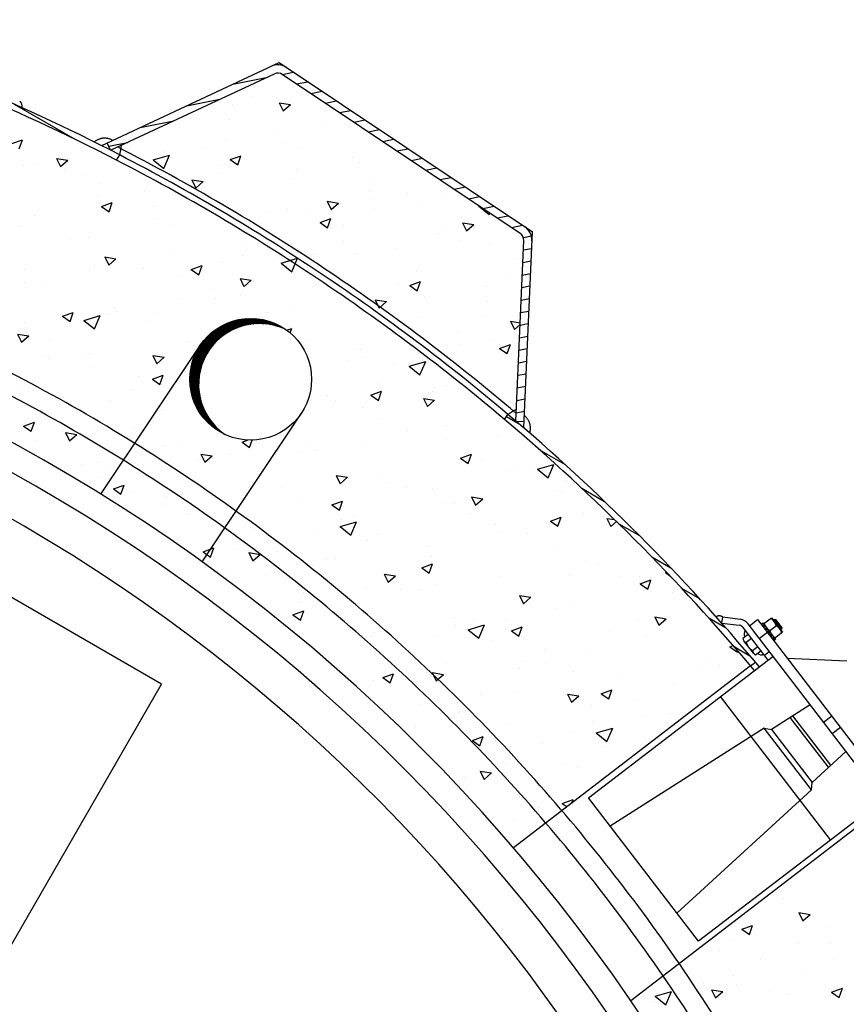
# Model space of a CAD drawing. Extents: x -1507204116 to 3732041488, y -170180604 to 62810664.
# Tile 33 of 54: x 126085 to 126899, y 2392 to 3362. Entities that reach past the tile are written whole.
import ezdxf

# ---------------------------------------------------------------- set-up
doc = ezdxf.new("R2010")
doc.units = 0
doc.header["$LTSCALE"] = 1000
doc.header["$MEASUREMENT"] = 0
for name, pattern in [('TRATTEGGIATAX2', [1.5, 1, -0.5]), ('TRATTI1', [4, 2.5, -1.5]), ('TRATTI2', [10, 6, -4])]:
    doc.linetypes.add(name, pattern=pattern)
doc.layers.get('0').update_dxf_attribs({"linetype": 'CONTINUOUS'})
for name, color, linetype in [('CONTORNO', 7, 'CONTINUOUS'), ('LINEAFIN', 4, 'CONTINUOUS'), ('SALDATUR', 3, 'CONTINUOUS'), ('TRATTEGG', 4, 'CONTINUOUS'), ('TRATTI1', 2, 'TRATTI1'), ('TRATTI2', 2, 'TRATTI2')]:
    doc.layers.add(name, color=color, linetype=linetype)

# ---------------------------------------------------------------- blocks, each defined once
blk = doc.blocks.new('*X231')
at = {"color": 0}
for p, q in [((8143.48, 7410.63), (8143.18, 7414.04)), ((8143.48, 7410.63), (8150.38, 7416.42)), ((8150.38, 7416.41), (8149.44, 7417.06)), ((8158.52, 7395.44), (8158.52, 7395.44)), ((8152.92, 7384.81), (8152.92, 7384.81)), ((8056.24, 7368.22), (8061.56, 7372.11)), ((8077.51, 7370.12), (8077.51, 7370.12)), ((8083.29, 7370.25), (8083.29, 7370.25)), ((8155.39, 7376.32), (8155.39, 7376.32)), ((8056.24, 7368.22), (8056.22, 7369.2)), ((8038.69, 7359.49), (8038.69, 7359.49)), ((8060.75, 7341.21), (8059.77, 7352.42)), ((8067.65, 7346.99), (8059.78, 7352.41)), ((8095.87, 7346.65), (8100.44, 7356.92)), ((8104.71, 7348.36), (8100.45, 7356.92)), ((8192.54, 7358.84), (8192.54, 7358.84)), ((8053.62, 7342.55), (8053.62, 7342.55)), ((8060.75, 7341.21), (8067.64, 7346.99)), ((8095.87, 7346.65), (8104.7, 7348.36)), ((8163.76, 7347.36), (8163.76, 7347.36)), ((7989.85, 7326.04), (7993.05, 7333.23)), ((7998.69, 7327.75), (7995.3, 7334.56)), ((8111.53, 7333.52), (8111.53, 7333.52)), ((8192.37, 7336.63), (8192.37, 7336.63)), ((7989.85, 7326.04), (7998.68, 7327.76)), ((8048.41, 7324.79), (8048.41, 7324.79)), ((8093.9, 7330.58), (8093.9, 7330.58)), ((7719.37, 7304.73), (7719.37, 7304.73)), ((7979.68, 7305.26), (7979.68, 7305.26)), ((8030.38, 7307.07), (8030.38, 7307.07)), ((8169.32, 7306.58), (8169.32, 7306.58)), ((8186.46, 7309.96), (8186.46, 7309.96)), ((7670.69, 7291.71), (7669.62, 7292.56)), ((7777.82, 7284.82), (7781.7, 7293.55)), ((7786.66, 7286.53), (7783.44, 7293)), ((7943.07, 7297.14), (7943.07, 7297.14)), ((8025.35, 7294.74), (8025.35, 7294.74)), ((8097.22, 7300.51), (8097.22, 7300.51)), ((8145.55, 7296.92), (8145.55, 7296.92)), ((7659.79, 7283.75), (7670.69, 7291.72)), ((7659.79, 7283.75), (7659.79, 7283.93)), ((7699.67, 7284.33), (7699.67, 7284.33)), ((7736.28, 7292.45), (7736.28, 7292.45)), ((7777.82, 7284.82), (7786.65, 7286.54)), ((7925.48, 7272.58), (7925.13, 7289.45)), ((7936.38, 7280.54), (7925.14, 7289.44)), ((7949.57, 7283.31), (7949.57, 7283.31)), ((7953.25, 7288.67), (7953.25, 7288.67)), ((7978.02, 7271.79), (7977.04, 7283)), ((7984.92, 7277.57), (7977.04, 7282.99)), ((8155.25, 7276.14), (8154.27, 7287.35)), ((8162.15, 7281.92), (8154.27, 7287.34)), ((7671.8, 7264.22), (7676.38, 7274.49)), ((7680.64, 7265.93), (7676.38, 7274.49)), ((7800.79, 7267.43), (7799.81, 7278.64)), ((7807.69, 7273.21), (7799.81, 7278.63)), ((7800.79, 7267.43), (7807.68, 7273.22)), ((7809.28, 7276.83), (7809.28, 7276.83)), ((7925.48, 7272.58), (7936.38, 7280.55)), ((7978.02, 7271.79), (7984.91, 7277.57)), ((8034.89, 7276.35), (8034.89, 7276.35)), ((8112.52, 7274.89), (8112.52, 7274.89)), ((8155.25, 7276.14), (8162.14, 7281.93)), ((8161.23, 7277.01), (8161.23, 7277.01)), ((8191.18, 7261.4), (8190.83, 7278.28)), ((8202.08, 7269.37), (8190.83, 7278.27)), ((7665.31, 7264.99), (7665.31, 7264.99)), ((7671.8, 7264.22), (7680.64, 7265.93)), ((7737.41, 7271.06), (7737.41, 7271.06)), ((7753.39, 7268.13), (7753.39, 7268.13)), ((7791.5, 7263.54), (7791.5, 7263.54)), ((7924.75, 7266.69), (7924.75, 7266.69)), ((8002.38, 7270.08), (8002.38, 7270.08)), ((8064.39, 7270.48), (8064.39, 7270.48)), ((8164.06, 7263.85), (8164.06, 7263.85)), ((8191.18, 7261.4), (8202.07, 7269.37)), ((8206.3, 7266.89), (8206.3, 7266.89)), ((7639.57, 7254.24), (7639.57, 7254.24)), ((7688.28, 7256.36), (7688.28, 7256.36)), ((7765.9, 7259.75), (7765.9, 7259.75)), ((8062.34, 7255.05), (8062.34, 7255.05)), ((8127.45, 7255.73), (8127.45, 7255.73)), ((8146.97, 7243.92), (8151.55, 7254.2)), ((8155.81, 7245.64), (8151.55, 7254.2)), ((8179.57, 7260.32), (8179.57, 7260.32)), ((7672.58, 7244.37), (7672.58, 7244.37)), ((7920.66, 7251.03), (7920.66, 7251.03)), ((7983.59, 7246.71), (7983.59, 7246.71)), ((8146.97, 7243.92), (8155.81, 7245.64)), ((7677.27, 7238.22), (7677.27, 7238.22)), ((7884.05, 7242.91), (7884.05, 7242.91)), ((7918.37, 7243.21), (7918.37, 7243.21)), ((8183.25, 7236.84), (8183.25, 7236.84)), ((8219.27, 7234.94), (8219.27, 7234.94)), ((7640.66, 7230.1), (7640.66, 7230.1)), ((7774.4, 7231.37), (7774.4, 7231.37)), ((7787.41, 7231.54), (7787.41, 7231.54)), ((8039.28, 7225), (8039.28, 7225)), ((8040.96, 7223.32), (8045.53, 7233.59)), ((8040.96, 7223.32), (8049.79, 7225.03)), ((8049.8, 7225.03), (8045.54, 7233.59)), ((8098.41, 7233.88), (8098.41, 7233.88)), ((8111.15, 7230.78), (8111.15, 7230.78)), ((7591.58, 7219.04), (7591.58, 7219.04)), ((7630.43, 7219.53), (7630.43, 7219.53)), ((7902.58, 7221.38), (7902.58, 7221.38)), ((7967.18, 7218.94), (7967.18, 7218.94)), ((7975.88, 7222.13), (7975.88, 7222.13)), ((8072.52, 7206.72), (8071.54, 7217.93)), ((8079.42, 7212.5), (8071.54, 7217.92)), ((8213.59, 7223.72), (8213.59, 7223.72)), ((8249.75, 7211.08), (8248.77, 7222.29)), ((8251.92, 7220.11), (8248.77, 7222.28)), ((7706.6, 7207.77), (7706.6, 7207.77)), ((7718.05, 7198.01), (7717.07, 7209.22)), ((7724.95, 7203.79), (7717.08, 7209.21)), ((7732.48, 7209.31), (7732.48, 7209.31)), ((7823.21, 7207.1), (7823.21, 7207.1)), ((7895.28, 7202.37), (7894.3, 7213.57)), ((7902.18, 7208.15), (7894.31, 7213.57)), ((7895.28, 7202.37), (7902.18, 7208.15)), ((7895.31, 7213.17), (7895.31, 7213.17)), ((7934.94, 7202.71), (7939.52, 7212.99)), ((7943.78, 7204.42), (7939.52, 7212.98)), ((8017.61, 7210.11), (8017.61, 7210.11)), ((8072.52, 7206.72), (8079.41, 7212.51)), ((8105.05, 7209.62), (8105.05, 7209.62)), ((8187.61, 7207.93), (8187.61, 7207.93)), ((8249.75, 7211.08), (8254.14, 7214.76)), ((7718.05, 7198.01), (7724.95, 7203.8)), ((7751.34, 7201.33), (7751.34, 7201.33)), ((7861.65, 7196.8), (7861.65, 7196.8)), ((7934.94, 7202.71), (7943.77, 7204.43)), ((7951.14, 7197.6), (7951.14, 7197.6)), ((8061.28, 7202.41), (8061.28, 7202.41)), ((8068.43, 7201.5), (8068.43, 7201.5)), ((8109.99, 7204.54), (8109.99, 7204.54)), ((8132.43, 7197.28), (8132.43, 7197.28)), ((8220.24, 7197.16), (8220.24, 7197.16)), ((7607.38, 7189.49), (7607.38, 7189.49)), ((7679.25, 7195.26), (7679.25, 7195.26)), ((7714.66, 7187.28), (7714.66, 7187.28)), ((7794.73, 7176.93), (7794.38, 7193.81)), ((7805.63, 7184.9), (7794.38, 7193.8)), ((7821.43, 7194.94), (7821.43, 7194.94)), ((7824.81, 7192.09), (7824.81, 7192.09)), ((7825.04, 7188.69), (7825.04, 7188.69)), ((7828.92, 7182.1), (7833.5, 7192.38)), ((7837.76, 7183.81), (7833.51, 7192.37)), ((7873.51, 7194.21), (7873.51, 7194.21)), ((8247.61, 7187.12), (8247.61, 7187.12)), ((7588.34, 7181.76), (7588.34, 7181.76)), ((7618.26, 7183.99), (7618.26, 7183.99)), ((7625.59, 7182.44), (7625.59, 7182.44)), ((7637.04, 7183.89), (7637.04, 7183.89)), ((7794.73, 7176.93), (7805.62, 7184.9)), ((7828.92, 7182.1), (7837.76, 7183.82)), ((7936.6, 7184.78), (7936.6, 7184.78)), ((8060.42, 7165.76), (8060.07, 7182.63)), ((8071.32, 7173.73), (8060.08, 7182.63)), ((8076.27, 7185.32), (8076.27, 7185.32)), ((8160.26, 7180.71), (8160.26, 7180.71)), ((7581.64, 7175.87), (7581.64, 7175.87)), ((7722.91, 7161.49), (7727.48, 7171.77)), ((7731.75, 7163.21), (7727.49, 7171.77)), ((7740.62, 7171.17), (7740.62, 7171.17)), ((7916.86, 7167.9), (7916.86, 7167.9)), ((7932.3, 7173.48), (7932.3, 7173.48)), ((8051.63, 7173.51), (8051.63, 7173.51)), ((8060.42, 7165.76), (8071.32, 7173.73)), ((8197.18, 7167.11), (8197.18, 7167.11)), ((8269.05, 7172.88), (8269.05, 7172.88)), ((7722.91, 7161.49), (7731.74, 7163.21)), ((7788.33, 7161.64), (7788.33, 7161.64)), ((7855.45, 7158.34), (7855.45, 7158.34)), ((8125.08, 7161.04), (8125.08, 7161.04)), ((8166.45, 7160.68), (8166.45, 7160.68)), ((8252.82, 7160.09), (8252.82, 7160.09)), ((7544.44, 7156), (7544.44, 7156)), ((7616.89, 7140.89), (7621.47, 7151.16)), ((7625.73, 7142.6), (7621.47, 7151.16)), ((7644.36, 7149.8), (7644.36, 7149.8)), ((7673.47, 7155.08), (7673.47, 7155.08)), ((7970.62, 7148.18), (7970.62, 7148.18)), ((7981.11, 7149.2), (7981.11, 7149.2)), ((7989.78, 7137.3), (7988.8, 7148.51)), ((7996.68, 7143.08), (7988.81, 7148.5)), ((8009.42, 7147.27), (8009.42, 7147.27)), ((8046.03, 7155.39), (8046.03, 7155.39)), ((8053.21, 7155.27), (8053.21, 7155.27)), ((8167.02, 7141.66), (8166.03, 7152.86)), ((8173.92, 7147.44), (8166.04, 7152.86)), ((8167.02, 7141.66), (8173.91, 7147.44)), ((8198.08, 7141.2), (8202.65, 7151.48)), ((8206.92, 7142.91), (8202.66, 7151.47)), ((7500.4, 7137.96), (7500.4, 7137.96)), ((7616.89, 7140.89), (7625.73, 7142.6)), ((7635.32, 7128.59), (7634.34, 7139.8)), ((7642.22, 7134.37), (7634.35, 7139.79)), ((7659.61, 7145.84), (7659.61, 7145.84)), ((7802.64, 7142.57), (7802.64, 7142.57)), ((7812.55, 7132.95), (7811.57, 7144.15)), ((7819.45, 7138.72), (7811.58, 7144.15)), ((7812.55, 7132.95), (7819.45, 7138.73)), ((7909.24, 7143.43), (7909.24, 7143.43)), ((7989.78, 7137.3), (7996.68, 7143.09)), ((8198.08, 7141.2), (8206.91, 7142.92)), ((8246.52, 7140.26), (8246.52, 7140.26)), ((7510.88, 7120.28), (7515.45, 7130.56)), ((7519.72, 7121.99), (7515.46, 7130.55)), ((7559.24, 7129.76), (7559.24, 7129.76)), ((7635.32, 7128.59), (7642.21, 7134.38)), ((7765.27, 7131.59), (7765.27, 7131.59)), ((7766.03, 7134.46), (7766.03, 7134.46)), ((7774.64, 7134.57), (7774.64, 7134.57)), ((7837.14, 7137.36), (7837.14, 7137.36)), ((8010.05, 7129.94), (8010.05, 7129.94)), ((8058.75, 7132.06), (8058.75, 7132.06)), ((8085.65, 7136.91), (8085.65, 7136.91)), ((8092.06, 7120.6), (8096.64, 7130.87)), ((8100.9, 7122.31), (8096.64, 7130.87)), ((8136.38, 7135.45), (8136.38, 7135.45)), ((7510.88, 7120.28), (7519.71, 7122)), ((7522.63, 7121.64), (7522.63, 7121.64)), ((7578.46, 7119.4), (7578.46, 7119.4)), ((7621.31, 7119.75), (7621.31, 7119.75)), ((7693.18, 7125.52), (7693.18, 7125.52)), ((7773.57, 7119.61), (7773.57, 7119.61)), ((7822.28, 7121.74), (7822.28, 7121.74)), ((7889.46, 7121.74), (7889.46, 7121.74)), ((7899.9, 7125.13), (7899.9, 7125.13)), ((8092.06, 7120.6), (8100.9, 7122.31)), ((8101.25, 7126.48), (8101.25, 7126.48)), ((8200.47, 7124.08), (8200.47, 7124.08)), ((7537.1, 7109.29), (7537.1, 7109.29)), ((7549.21, 7113.68), (7549.21, 7113.68)), ((7585.8, 7111.41), (7585.8, 7111.41)), ((7663.43, 7114.8), (7663.43, 7114.8)), ((7693.63, 7109.24), (7693.63, 7109.24)), ((7857.85, 7113.67), (7857.85, 7113.67)), ((7986.05, 7099.99), (7990.62, 7110.27)), ((7994.89, 7101.7), (7990.63, 7110.26)), ((8004.64, 7111.59), (8004.64, 7111.59)), ((8090.2, 7115.58), (8090.2, 7115.58)), ((7614.46, 7100.86), (7614.46, 7100.86)), ((7946.23, 7103.74), (7946.23, 7103.74)), ((7986.05, 7099.99), (7994.88, 7101.71)), ((7987.02, 7101.16), (7987.02, 7101.16)), ((8119.67, 7100.31), (8119.67, 7100.31)), ((7497.65, 7095.63), (7497.65, 7095.63)), ((7663.97, 7081.29), (7663.63, 7098.16)), ((7674.88, 7089.26), (7663.63, 7098.16)), ((7663.97, 7081.29), (7674.87, 7089.26)), ((7802.26, 7091.9), (7802.26, 7091.9)), ((7808.66, 7097.97), (7808.66, 7097.97)), ((7880.03, 7079.38), (7884.61, 7089.66)), ((7888.87, 7081.09), (7884.61, 7089.65)), ((7950.41, 7093.04), (7950.41, 7093.04)), ((8139.01, 7091.3), (8139.01, 7091.3)), ((7612.48, 7082.8), (7612.48, 7082.8)), ((7658.29, 7080.06), (7658.29, 7080.06)), ((7707.01, 7080.23), (7707.01, 7080.23)), ((7743.63, 7088.35), (7743.63, 7088.35)), ((7880.03, 7079.38), (7888.87, 7081.1)), ((7923.48, 7085.14), (7923.48, 7085.14)), ((7929.67, 7070.12), (7929.32, 7086.99)), ((7940.57, 7078.08), (7929.32, 7086.99)), ((7995.04, 7079.46), (7995.04, 7079.46)), ((8067.14, 7085.53), (8067.14, 7085.53)), ((8084.28, 7072.24), (8083.3, 7083.44)), ((8091.18, 7078.02), (8083.31, 7083.44)), ((7500.23, 7075.53), (7500.23, 7075.53)), ((7552.59, 7059.17), (7551.61, 7070.38)), ((7559.49, 7064.95), (7551.61, 7070.37)), ((7727.65, 7072.65), (7727.65, 7072.65)), ((7729.3, 7069.49), (7728.84, 7074.73)), ((7732.74, 7072.05), (7728.84, 7074.73)), ((7907.05, 7067.88), (7906.07, 7079.09)), ((7913.95, 7073.66), (7906.08, 7079.08)), ((7907.05, 7067.88), (7913.95, 7073.67)), ((7923.17, 7073.69), (7923.17, 7073.69)), ((7929.67, 7070.12), (7940.56, 7078.09)), ((8038.66, 7074.99), (8038.66, 7074.99)), ((8042.23, 7072.26), (8042.23, 7072.26)), ((8084.28, 7072.24), (8091.18, 7078.02)), ((7514.33, 7068.22), (7514.33, 7068.22)), ((7552.59, 7059.17), (7559.48, 7064.95)), ((7842.68, 7061.38), (7842.68, 7061.38)), ((7851.08, 7067.62), (7851.08, 7067.62)), ((8085.14, 7062.98), (8085.14, 7062.98)), ((7531.67, 7059.04), (7531.67, 7059.04)), ((7707.11, 7055.78), (7707.11, 7055.78)), ((7848.66, 7052.65), (7848.66, 7052.65)), ((7958.81, 7057.46), (7958.81, 7057.46)), ((8007.51, 7059.59), (8007.51, 7059.59)), ((7555.44, 7046.63), (7555.44, 7046.63)), ((7563.14, 7043.95), (7563.14, 7043.95)), ((7612.19, 7042.33), (7612.19, 7042.33)), ((7635.24, 7050.01), (7635.24, 7050.01)), ((7646.5, 7046.2), (7646.5, 7046.2)), ((7668, 7038.17), (7672.57, 7048.44)), ((7676.84, 7039.88), (7672.58, 7048.44)), ((7928.01, 7046.93), (7928.01, 7046.93)), ((7957.5, 7048.54), (7957.5, 7048.54)), ((7534.56, 7038.94), (7534.56, 7038.94)), ((7668, 7038.17), (7676.83, 7039.88)), ((7684.61, 7034.12), (7684.61, 7034.12)), ((7891.4, 7038.82), (7891.4, 7038.82)), ((7960.16, 7034), (7960.16, 7034)), ((8072.68, 7038.39), (8072.68, 7038.39)), ((7561.98, 7017.56), (7566.56, 7027.84)), ((7565.69, 7022.44), (7565.69, 7022.44)), ((7570.82, 7019.27), (7566.56, 7027.83)), ((7648, 7026), (7648, 7026)), ((7876.7, 7024.78), (7876.7, 7024.78)), ((7561.98, 7017.56), (7570.82, 7019.28)), ((7983.22, 7018.03), (7983.22, 7018.03)), ((7991.52, 7011.95), (7991.52, 7011.95)), ((8001.55, 7002.82), (8000.57, 7014.02)), ((8008.45, 7008.59), (8000.57, 7014.02)), ((7533.22, 6985.65), (7532.87, 7002.52)), ((7544.12, 6993.62), (7532.88, 7002.52)), ((7647.09, 6994.1), (7646.11, 7005.31)), ((7653.99, 6999.88), (7646.11, 7005.31)), ((7672.23, 7010.33), (7672.23, 7010.33)), ((7680.51, 7009.6), (7680.51, 7009.6)), ((7824.32, 6998.46), (7823.83, 7004.03)), ((7824.32, 6998.46), (7831.21, 7004.24)), ((7831.22, 7004.24), (7825.09, 7008.46)), ((7937.1, 7003.96), (7937.1, 7003.96)), ((8001.55, 7002.82), (8008.44, 7008.6)), ((8008.97, 7009.73), (8008.97, 7009.73)), ((7528.26, 6998.49), (7528.26, 6998.49)), ((7533.22, 6985.65), (7544.12, 6993.62)), ((7647.09, 6994.1), (7653.98, 6999.89)), ((7865.01, 6997.89), (7865.01, 6997.89)), ((7868.99, 6992.7), (7868.99, 6992.7)), ((7599.71, 6985.84), (7599.71, 6985.84)), ((7832.38, 6984.59), (7832.38, 6984.59)), ((7907.57, 6984.99), (7907.57, 6984.99)), ((7910.72, 6988.18), (7910.72, 6988.18)), ((7931.14, 6976.66), (7935.71, 6986.94)), ((7939.98, 6978.37), (7935.72, 6986.93)), ((7956.27, 6987.12), (7956.27, 6987.12)), ((7577.07, 6974.21), (7577.07, 6974.21)), ((7625.6, 6979.89), (7625.6, 6979.89)), ((7649.17, 6980.28), (7649.17, 6980.28)), ((7671.09, 6974.66), (7671.09, 6974.66)), ((7714.53, 6973.01), (7714.53, 6973.01)), ((7719.8, 6976.79), (7719.8, 6976.79)), ((7931.14, 6976.66), (7939.97, 6978.38)), ((7560.95, 6969.86), (7560.95, 6969.86)), ((7588.99, 6971.77), (7588.99, 6971.77)), ((7825.12, 6956.05), (7829.7, 6966.33)), ((7833.96, 6957.76), (7829.7, 6966.32)), ((7829.71, 6962.85), (7829.71, 6962.85)), ((7924.21, 6963.8), (7924.21, 6963.8)), ((7518.7, 6960.51), (7518.7, 6960.51)), ((7825.12, 6956.05), (7833.96, 6957.77)), ((7633.73, 6949.24), (7633.73, 6949.24)), ((7680.81, 6950.99), (7680.81, 6950.99)), ((7719.11, 6935.44), (7723.68, 6945.72)), ((7727.95, 6937.16), (7723.69, 6945.72)), ((7830.12, 6952.43), (7830.12, 6952.43)), ((7918.82, 6933.39), (7917.84, 6944.6)), ((7925.72, 6939.17), (7917.84, 6944.6)), ((7944.74, 6951.58), (7944.74, 6951.58)), ((7564.35, 6924.68), (7563.37, 6935.89)), ((7571.25, 6930.46), (7563.38, 6935.88)), ((7686.16, 6940.59), (7686.16, 6940.59)), ((7719.11, 6935.44), (7727.94, 6937.16)), ((7741.59, 6929.04), (7740.6, 6940.25)), ((7748.48, 6934.82), (7740.61, 6940.24)), ((7741.59, 6929.04), (7748.48, 6934.82)), ((7748.55, 6936.41), (7748.55, 6936.41)), ((7809.98, 6938.48), (7809.98, 6938.48)), ((7918.82, 6933.39), (7925.71, 6939.18)), ((7542.19, 6928.75), (7542.19, 6928.75)), ((7564.35, 6924.68), (7571.25, 6930.47)), ((7566.59, 6925.66), (7566.59, 6925.66)), ((7613.09, 6914.84), (7617.67, 6925.11)), ((7621.93, 6916.55), (7617.67, 6925.11)), ((7773.37, 6930.36), (7773.37, 6930.36)), ((7863.73, 6926.25), (7863.73, 6926.25)), ((7878.94, 6928.15), (7878.94, 6928.15)), ((7529.98, 6917.55), (7529.98, 6917.55)), ((7552.72, 6923.91), (7552.72, 6923.91)), ((7613.09, 6914.84), (7621.92, 6916.55)), ((7734.97, 6916.31), (7734.97, 6916.31)), ((7807.07, 6922.38), (7807.07, 6922.38)), ((7905.03, 6914.64), (7905.03, 6914.64)), ((7663.1, 6910.54), (7663.1, 6910.54)), ((7667.75, 6912.64), (7667.75, 6912.64)), ((7746.19, 6907.71), (7746.19, 6907.71)), ((7856.33, 6912.52), (7856.33, 6912.52)), ((7865.2, 6909.57), (7865.2, 6909.57)), ((7507.07, 6894.23), (7511.65, 6904.51)), ((7507.07, 6894.23), (7515.91, 6895.95)), ((7509.71, 6897.38), (7509.71, 6897.38)), ((7515.91, 6895.94), (7511.66, 6904.5)), ((7519.13, 6898.7), (7519.13, 6898.7)), ((7591, 6904.47), (7591, 6904.47)), ((7619.86, 6902.19), (7619.86, 6902.19)), ((7621.8, 6896.76), (7621.8, 6896.76)), ((7668.16, 6878.84), (7667.81, 6895.71)), ((7679.06, 6886.8), (7667.82, 6895.7)), ((7668.56, 6904.32), (7668.56, 6904.32)), ((7782.57, 6899.81), (7782.57, 6899.81)), ((7586.74, 6887.31), (7586.74, 6887.31)), ((7668.16, 6878.84), (7679.06, 6886.81)), ((7701.77, 6876.04), (7701.77, 6876.04)), ((7714.36, 6876.13), (7714.36, 6876.13)), ((7750.97, 6884.25), (7750.97, 6884.25)), ((7844.06, 6882.69), (7844.06, 6882.69)), ((7481.62, 6855.26), (7480.64, 6866.47)), ((7488.52, 6861.04), (7480.65, 6866.46)), ((7507.57, 6871.43), (7507.57, 6871.43)), ((7658.85, 6859.62), (7657.87, 6870.82)), ((7665.75, 6865.4), (7657.88, 6870.82)), ((7700.09, 6870.85), (7700.09, 6870.85)), ((7836.08, 6863.97), (7835.1, 6875.18)), ((7842.98, 6869.75), (7835.11, 6875.17)), ((7836.08, 6863.97), (7842.98, 6869.76)), ((7505.58, 6860.87), (7505.58, 6860.87)), ((7556.12, 6859.01), (7556.12, 6859.01)), ((7658.85, 6859.62), (7665.75, 6865.4)), ((7816.59, 6863.21), (7816.59, 6863.21)), ((7620.76, 6850.72), (7620.76, 6850.72)), ((7748.9, 6846.58), (7748.9, 6846.58)), ((7806.18, 6855.34), (7806.18, 6855.34)), ((7821, 6852.64), (7821, 6852.64)), ((7562.79, 6842.53), (7562.79, 6842.53)), ((7677.03, 6840.8), (7677.03, 6840.8)), ((7735.79, 6839.44), (7735.79, 6839.44)), ((7770.21, 6832.72), (7774.79, 6843)), ((7779.05, 6834.43), (7774.79, 6842.99)), ((7805.09, 6840.04), (7805.09, 6840.04)), ((7604.93, 6834.74), (7604.93, 6834.74)), ((7617.32, 6831.84), (7617.32, 6831.84)), ((7691.96, 6830.02), (7691.96, 6830.02)), ((7694.95, 6835.23), (7694.95, 6835.23)), ((7770.21, 6832.72), (7779.05, 6834.44)), ((7655.35, 6821.9), (7655.35, 6821.9)), ((7664.2, 6812.12), (7668.77, 6822.39)), ((7673.04, 6813.83), (7668.78, 6822.39)), ((7664.2, 6812.12), (7673.03, 6813.83)), ((7714.02, 6801.12), (7714.02, 6801.12)), ((7747.17, 6801.12), (7747.17, 6801.12)), ((7753.35, 6794.55), (7752.37, 6805.76)), ((7760.25, 6800.33), (7752.38, 6805.75)), ((7753.35, 6794.55), (7760.25, 6800.34)), ((7769.81, 6802.85), (7769.81, 6802.85))]:
    blk.add_line(p, q, dxfattribs=at)
blk = doc.blocks.new('*X200')
at = {"color": 0}
for p, q in [((7701.47, 7318.31), (7701.99, 7326.33)), ((7713.29, 7315.16), (7713.83, 7323.38)), ((7688.86, 7309.43), (7689.6, 7320.72)), ((7725.07, 7311.44), (7725.61, 7319.66)), ((7736.85, 7307.72), (7737.39, 7315.94)), ((7748.63, 7304), (7749.17, 7312.22)), ((7676.1, 7298.24), (7676.84, 7309.53)), ((7760.41, 7300.27), (7760.95, 7308.49)), ((7772.2, 7296.55), (7772.73, 7304.77)), ((7663.34, 7287.05), (7664.08, 7298.34)), ((7783.98, 7292.83), (7784.52, 7301.05)), ((7795.76, 7289.11), (7796.3, 7297.33)), ((7807.54, 7285.39), (7808.08, 7293.61)), ((7650.58, 7275.86), (7651.32, 7287.15)), ((7819.32, 7281.66), (7819.86, 7289.88)), ((7831.11, 7277.94), (7831.64, 7286.16)), ((7637.82, 7264.67), (7638.56, 7275.96)), ((7842.89, 7274.22), (7843.43, 7282.44)), ((7854.67, 7270.5), (7855.21, 7278.72)), ((7866.45, 7266.78), (7866.99, 7275)), ((7625.06, 7253.48), (7625.8, 7264.77)), ((7612.31, 7242.29), (7613.05, 7253.58)), ((7599.55, 7231.1), (7600.29, 7242.39)), ((7586.79, 7219.91), (7587.53, 7231.2)), ((7574.03, 7208.73), (7574.77, 7220.01)), ((7561.27, 7197.54), (7562.01, 7208.83)), ((7548.51, 7186.35), (7549.25, 7197.64)), ((7535.75, 7175.16), (7536.49, 7186.45)), ((7522.99, 7163.97), (7523.73, 7175.26)), ((7510.23, 7152.78), (7510.97, 7164.07)), ((7497.47, 7141.59), (7498.21, 7152.88)), ((7484.71, 7130.4), (7485.45, 7141.69)), ((7481.47, 7080.9), (7483.67, 7114.41)), ((7490.24, 7031.29), (7492.44, 7064.8)), ((7499.02, 6981.69), (7501.21, 7015.2)), ((7508.77, 6946.93), (7509.99, 6965.6))]:
    blk.add_line(p, q, dxfattribs=at)
blk = doc.blocks.new('*X186')
at = {"color": 0}
blk.add_line((7444.7, 6867.7), (7493.86, 6916.86), dxfattribs=at)
blk = doc.blocks.new('*X230')
at = {"color": 0}
for p, q in [((8357.29, 7463.66), (8357.29, 7463.66)), ((8435.51, 7434.38), (8435.51, 7434.38)), ((8451.47, 7430.16), (8451.47, 7430.16)), ((8466.38, 7430.04), (8466.38, 7430.04)), ((8497.95, 7419.34), (8496.97, 7430.55)), ((8504.85, 7425.12), (8496.97, 7430.54)), ((8500.18, 7432.28), (8500.18, 7432.28)), ((8413.91, 7408.47), (8418.49, 7418.75)), ((8422.75, 7410.18), (8418.49, 7418.74)), ((8497.95, 7419.34), (8504.84, 7425.13)), ((8413.91, 7408.47), (8422.75, 7410.18)), ((8443.32, 7400), (8443.32, 7400)), ((8396.31, 7397.62), (8396.31, 7397.62)), ((8469.53, 7397.78), (8469.53, 7397.78)), ((8488.87, 7377), (8488.87, 7377)), ((8415.21, 7349.92), (8414.23, 7361.13)), ((8422.11, 7355.7), (8414.24, 7361.12)), ((8415.21, 7349.92), (8422.11, 7355.71)), ((8448.94, 7359.81), (8448.94, 7359.81)), ((8480.31, 7360.31), (8480.31, 7360.31)), ((8422.54, 7335.86), (8422.54, 7335.86)), ((8429.86, 7322.77), (8429.86, 7322.77)), ((8457.25, 7330.26), (8457.25, 7330.26)), ((8466.47, 7330.89), (8466.47, 7330.89)), ((8465.02, 7305.75), (8469.59, 7316.02)), ((8473.86, 7307.46), (8469.6, 7316.02)), ((8465.02, 7305.75), (8473.85, 7307.46)), ((8456.56, 7299.26), (8456.56, 7299.26)), ((8475.33, 7290.73), (8475.33, 7290.73)), ((8456.87, 7250.23), (8456.52, 7267.1)), ((8467.77, 7258.2), (8456.52, 7267.1)), ((8456.87, 7250.23), (8467.76, 7258.2)), ((8462.67, 7247.75), (8462.67, 7247.75))]:
    blk.add_line(p, q, dxfattribs=at)
blk = doc.blocks.new('*X221')
at = {"color": 0}
for p, q in [((8144.33, 7414.59), (8157.12, 7427.38)), ((8110.64, 7397.87), (8124.13, 7411.36)), ((8075.28, 7379.48), (8089.6, 7393.8)), ((8037.9, 7359.08), (8053.23, 7374.41)), ((7998.02, 7336.17), (8014.63, 7352.78)), ((7954.92, 7310.04), (7973.2, 7328.32)), ((7907.44, 7279.53), (7928.04, 7300.13)), ((7867.54, 7256.6), (7877.62, 7266.68))]:
    blk.add_line(p, q, dxfattribs=at)
blk = doc.blocks.new('*X220')
at = {"color": 0}
for p, q in [((8144.33, 7414.59), (8157.12, 7427.38)), ((8110.64, 7397.87), (8124.13, 7411.36)), ((8075.28, 7379.48), (8089.6, 7393.8)), ((8037.9, 7359.08), (8053.23, 7374.41)), ((7998.02, 7336.17), (8014.63, 7352.78)), ((7954.92, 7310.04), (7973.2, 7328.32)), ((7907.44, 7279.53), (7928.04, 7300.13)), ((7867.54, 7256.6), (7877.62, 7266.68))]:
    blk.add_line(p, q, dxfattribs=at)
blk = doc.blocks.new('*X219')
at = {"color": 0}
for p, q in [((8144.33, 7414.59), (8157.12, 7427.38)), ((8110.64, 7397.87), (8124.13, 7411.36)), ((8075.28, 7379.48), (8089.6, 7393.8)), ((8037.9, 7359.08), (8053.23, 7374.41)), ((7998.02, 7336.17), (8014.63, 7352.78)), ((7954.92, 7310.04), (7973.2, 7328.32)), ((7907.44, 7279.53), (7928.04, 7300.13)), ((7867.54, 7256.6), (7877.62, 7266.68))]:
    blk.add_line(p, q, dxfattribs=at)
blk = doc.blocks.new('*X226')
at = {"color": 0}
for p, q in [((8859.4, 7528.27), (8866.47, 7535.35)), ((8861.2, 7530.95), (8868.27, 7538.02)), ((8864.21, 7534.85), (8871.28, 7541.92)), ((8854.67, 7519.12), (8861.74, 7526.19)), ((8855.33, 7520.67), (8862.4, 7527.74)), ((8856.1, 7522.32), (8863.17, 7529.39)), ((8856.99, 7524.1), (8864.06, 7531.17)), ((8858.07, 7526.05), (8865.14, 7533.13)), ((8851.47, 7508.85), (8858.54, 7515.92)), ((8851.73, 7509.99), (8858.8, 7517.07)), ((8852.02, 7511.17), (8859.09, 7518.24)), ((8852.34, 7512.38), (8859.41, 7519.45)), ((8852.71, 7513.62), (8859.78, 7520.69)), ((8853.11, 7514.91), (8860.18, 7521.98)), ((8853.57, 7516.25), (8860.64, 7523.32)), ((8854.08, 7517.65), (8861.16, 7524.72)), ((8850.23, 7499.65), (8857.3, 7506.72)), ((8850.29, 7500.6), (8857.36, 7507.67)), ((8850.37, 7501.56), (8857.44, 7508.63)), ((8850.46, 7502.54), (8857.53, 7509.61)), ((8850.58, 7503.54), (8857.65, 7510.61)), ((8850.71, 7504.56), (8857.78, 7511.63)), ((8850.87, 7505.59), (8857.94, 7512.67)), ((8851.04, 7506.66), (8858.11, 7513.73)), ((8851.24, 7507.74), (8858.32, 7514.81)), ((8850.13, 7496.91), (8857.21, 7503.98)), ((8850.13, 7496.02), (8857.2, 7503.09)), ((8850.14, 7495.15), (8857.21, 7502.22)), ((8850.15, 7497.81), (8857.22, 7504.88)), ((8850.16, 7494.28), (8857.23, 7501.36)), ((8850.18, 7498.72), (8857.25, 7505.8)), ((8850.2, 7493.43), (8857.27, 7500.51)), ((8850.24, 7492.6), (8857.31, 7499.67)), ((8850.3, 7491.77), (8857.37, 7498.84)), ((8850.36, 7490.95), (8857.43, 7498.02)), ((8850.44, 7490.14), (8857.51, 7497.21)), ((8850.53, 7489.35), (8857.6, 7496.42)), ((8850.62, 7488.56), (8857.69, 7495.63)), ((8850.73, 7487.78), (8857.8, 7494.85)), ((8850.84, 7487.01), (8857.91, 7494.08)), ((8850.97, 7486.25), (8858.04, 7493.32)), ((8851.1, 7485.5), (8858.17, 7492.57)), ((8851.24, 7484.75), (8858.31, 7491.83)), ((8851.39, 7484.02), (8858.46, 7491.09)), ((8851.54, 7483.29), (8858.61, 7490.36)), ((8851.71, 7482.57), (8858.78, 7489.64)), ((8851.88, 7481.86), (8858.95, 7488.93)), ((8852.06, 7481.15), (8859.13, 7488.22)), ((8852.24, 7480.45), (8859.31, 7487.53)), ((8852.43, 7479.76), (8859.51, 7486.83)), ((8852.63, 7479.08), (8859.71, 7486.15)), ((8852.84, 7478.4), (8859.91, 7485.47)), ((8853.05, 7477.73), (8860.12, 7484.8)), ((8853.27, 7477.07), (8860.34, 7484.14)), ((8853.5, 7476.41), (8860.57, 7483.48)), ((8853.73, 7475.76), (8860.8, 7482.83)), ((8853.97, 7475.11), (8861.04, 7482.18)), ((8854.21, 7474.47), (8861.29, 7481.54)), ((8854.47, 7473.84), (8861.54, 7480.91)), ((8854.72, 7473.21), (8861.79, 7480.28)), ((8854.98, 7472.59), (8862.06, 7479.66)), ((8855.25, 7471.97), (8862.32, 7479.05)), ((8855.53, 7471.36), (8862.6, 7478.44)), ((8855.81, 7470.76), (8862.88, 7477.83)), ((8856.09, 7470.16), (8863.16, 7477.23)), ((8856.38, 7469.57), (8863.45, 7476.64)), ((8856.68, 7468.98), (8863.75, 7476.05)), ((8856.98, 7468.4), (8864.05, 7475.47)), ((8857.28, 7467.82), (8864.35, 7474.89)), ((8857.6, 7467.25), (8864.67, 7474.32)), ((8857.91, 7466.68), (8864.98, 7473.75)), ((8858.23, 7466.12), (8865.31, 7473.19)), ((8858.56, 7465.56), (8865.63, 7472.63)), ((8858.89, 7465.01), (8865.96, 7472.08)), ((8859.23, 7464.46), (8866.3, 7471.53)), ((8859.57, 7463.92), (8866.64, 7470.99)), ((8859.92, 7463.38), (8866.99, 7470.46)), ((8860.27, 7462.85), (8867.34, 7469.92)), ((8860.63, 7462.33), (8867.7, 7469.4)), ((8860.99, 7461.8), (8868.06, 7468.87)), ((8861.36, 7461.29), (8868.43, 7468.36)), ((8861.73, 7460.77), (8868.8, 7467.84)), ((8862.1, 7460.27), (8869.18, 7467.34)), ((8862.49, 7459.76), (8869.56, 7466.83)), ((8862.87, 7459.26), (8869.94, 7466.34)), ((8863.26, 7458.77), (8870.33, 7465.84)), ((8863.66, 7458.28), (8870.73, 7465.35)), ((8864.06, 7457.8), (8871.13, 7464.87)), ((8864.46, 7457.32), (8871.53, 7464.39)), ((8864.87, 7456.84), (8871.94, 7463.91)), ((8865.28, 7456.37), (8872.35, 7463.44)), ((8865.7, 7455.91), (8872.77, 7462.98)), ((8866.12, 7455.45), (8873.2, 7462.52)), ((8866.55, 7454.99), (8873.62, 7462.06)), ((8866.98, 7454.54), (8874.05, 7461.61)), ((8867.42, 7454.09), (8874.49, 7461.16)), ((8867.86, 7453.65), (8874.93, 7460.72)), ((8868.31, 7453.21), (8875.38, 7460.28)), ((8868.76, 7452.78), (8875.83, 7459.85)), ((8869.21, 7452.35), (8876.28, 7459.42)), ((8869.67, 7451.92), (8876.74, 7458.99)), ((8870.14, 7451.5), (8877.21, 7458.58)), ((8870.61, 7451.09), (8877.68, 7458.16)), ((8871.08, 7450.68), (8878.15, 7457.75)), ((8871.56, 7450.27), (8878.63, 7457.34)), ((8872.04, 7449.87), (8879.11, 7456.94)), ((8872.53, 7449.48), (8879.6, 7456.55)), ((8873.02, 7449.08), (8880.09, 7456.16)), ((8873.52, 7448.7), (8880.59, 7455.77)), ((8874.02, 7448.32), (8881.09, 7455.39)), ((8874.53, 7447.94), (8881.6, 7455.01)), ((8875.04, 7447.56), (8882.11, 7454.64)), ((8875.55, 7447.2), (8882.62, 7454.27)), ((8876.07, 7446.83), (8883.14, 7453.9)), ((8876.6, 7446.48), (8883.67, 7453.55)), ((8877.13, 7446.12), (8884.2, 7453.19)), ((8877.66, 7445.77), (8884.74, 7452.84)), ((8878.21, 7445.43), (8885.28, 7452.5)), ((8878.75, 7445.09), (8885.82, 7452.16)), ((8879.3, 7444.76), (8886.37, 7451.83)), ((8879.86, 7444.43), (8886.93, 7451.5)), ((8880.42, 7444.11), (8887.49, 7451.18)), ((8880.98, 7443.79), (8888.05, 7450.86)), ((8881.55, 7443.47), (8888.62, 7450.55)), ((8882.13, 7443.17), (8889.2, 7450.24)), ((8882.71, 7442.86), (8889.78, 7449.93)), ((8883.3, 7442.57), (8890.37, 7449.64)), ((8883.89, 7442.27), (8890.96, 7449.35)), ((8884.49, 7441.99), (8891.56, 7449.06)), ((8885.09, 7441.71), (8892.16, 7448.78)), ((8885.7, 7441.43), (8892.77, 7448.5)), ((8886.31, 7441.16), (8893.38, 7448.23)), ((8886.93, 7440.9), (8894, 7447.97)), ((8887.56, 7440.64), (8894.63, 7447.71)), ((8934.11, 7441.23), (8941.18, 7448.3)), ((8935.73, 7441.97), (8942.8, 7449.04)), ((8937.47, 7442.82), (8944.54, 7449.89)), ((8939.37, 7443.84), (8946.44, 7450.91)), ((8941.5, 7445.09), (8948.57, 7452.16)), ((8944.01, 7446.71), (8951.08, 7453.79)), ((8947.37, 7449.19), (8954.44, 7456.26)), ((8888.19, 7440.39), (8895.26, 7447.46)), ((8888.83, 7440.14), (8895.9, 7447.21)), ((8889.47, 7439.9), (8896.54, 7446.97)), ((8890.12, 7439.67), (8897.19, 7446.74)), ((8890.78, 7439.44), (8897.85, 7446.51)), ((8891.44, 7439.22), (8898.51, 7446.29)), ((8892.11, 7439), (8899.18, 7446.07)), ((8892.78, 7438.79), (8899.85, 7445.87)), ((8893.46, 7438.59), (8900.54, 7445.66)), ((8894.15, 7438.4), (8901.22, 7445.47)), ((8894.85, 7438.21), (8901.92, 7445.28)), ((8895.55, 7438.03), (8902.62, 7445.1)), ((8896.26, 7437.86), (8903.33, 7444.93)), ((8896.98, 7437.69), (8904.05, 7444.76)), ((8897.71, 7437.53), (8904.78, 7444.6)), ((8898.44, 7437.38), (8905.51, 7444.45)), ((8899.18, 7437.24), (8906.25, 7444.31)), ((8899.93, 7437.1), (8907, 7444.18)), ((8900.69, 7436.98), (8907.76, 7444.05)), ((8901.46, 7436.86), (8908.53, 7443.93)), ((8902.23, 7436.75), (8909.3, 7443.82)), ((8903.02, 7436.65), (8910.09, 7443.73)), ((8903.81, 7436.57), (8910.88, 7443.64)), ((8904.62, 7436.49), (8911.69, 7443.56)), ((8905.43, 7436.42), (8912.5, 7443.49)), ((8906.26, 7436.36), (8913.33, 7443.43)), ((8907.09, 7436.31), (8914.16, 7443.38)), ((8907.94, 7436.27), (8915.01, 7443.34)), ((8908.8, 7436.25), (8915.87, 7443.32)), ((8909.67, 7436.23), (8916.74, 7443.3)), ((8910.55, 7436.23), (8917.62, 7443.3)), ((8911.45, 7436.25), (8918.52, 7443.32)), ((8912.36, 7436.27), (8919.43, 7443.34)), ((8913.28, 7436.31), (8920.35, 7443.39)), ((8914.22, 7436.37), (8921.3, 7443.44)), ((8915.18, 7436.44), (8922.25, 7443.52)), ((8916.16, 7436.54), (8923.23, 7443.61)), ((8917.15, 7436.64), (8924.22, 7443.71)), ((8918.16, 7436.77), (8925.23, 7443.84)), ((8919.19, 7436.92), (8926.26, 7443.99)), ((8920.25, 7437.09), (8927.32, 7444.16)), ((8921.33, 7437.29), (8928.4, 7444.36)), ((8922.43, 7437.51), (8929.5, 7444.58)), ((8923.56, 7437.75), (8930.63, 7444.83)), ((8924.73, 7438.03), (8931.8, 7445.11)), ((8925.92, 7438.35), (8932.99, 7445.42)), ((8927.16, 7438.7), (8934.23, 7445.77)), ((8928.44, 7439.09), (8935.51, 7446.16)), ((8929.76, 7439.53), (8936.83, 7446.61)), ((8931.14, 7440.03), (8938.21, 7447.1)), ((8932.59, 7440.59), (8939.66, 7447.66))]:
    blk.add_line(p, q, dxfattribs=at)

msp = doc.modelspace()

# ---------------------------------------------------------------- linework, layer by layer
at = {"layer": 'CONTORNO', "color": 0, "lineweight": -2}
for p, q in [((126165.72, 3237.93), (126340.53, 3319.56)), ((126340.53, 3319.56), (126589.97, 3152.89)), ((126174.44, 3233.17), (126335.75, 3308.5)), ((126578.04, 3151.25), (126343.58, 3307.91)), ((126174.44, 3233.17), (126171.05, 3240.42)), ((126180.14, 3223.51), (126183.49, 3228.53)), ((126581.45, 2960.14), (126589.97, 3152.89)), ((126573.72, 2966.38), (126581.58, 3144.24)), ((126562.61, 2967.95), (126565.97, 2972.97)), ((126573.72, 2966.38), (126581.71, 2966.03)), ((126776.75, 2767.54), (126777.53, 2773.49)), ((126776.75, 2767.54), (126793.84, 2765.29)), ((126777.53, 2773.49), (126794.62, 2771.24)), ((126959.97, 2561.53), (126802.58, 2766.65)), ((126803.96, 2764.84), (126811.9, 2770.93)), ((126811.9, 2770.93), (126966.52, 2569.42)), ((126815.4, 2766.37), (126816.98, 2767.59)), ((126816, 2765.58), (126816.23, 2766.02)), ((126819.19, 2763.97), (126816, 2765.58)), ((126816.23, 2766.02), (126819.42, 2764.41)), ((126816.98, 2767.59), (126829.46, 2751.32)), ((126817.74, 2766.6), (126825.68, 2772.68)), ((126819.42, 2764.41), (126819.19, 2763.97)), ((126824.04, 2760.08), (126830.34, 2764.92)), ((126825.68, 2772.68), (126836.63, 2758.4)), ((126827.5, 2770.3), (126828.24, 2770.87)), ((126828.24, 2770.87), (126827.5, 2770.3)), ((126828.16, 2769.45), (126829.74, 2770.67)), ((126828.16, 2769.45), (126829.74, 2770.67)), ((126828.24, 2770.87), (126835.54, 2761.35)), ((126835.54, 2761.35), (126828.24, 2770.87)), ((126829.74, 2770.67), (126828.24, 2770.87)), ((126828.24, 2770.87), (126829.74, 2770.67)), ((126835.74, 2762.85), (126829.74, 2770.67)), ((126829.74, 2770.67), (126835.74, 2762.85)), ((126797.37, 2752.72), (126802.62, 2756.74)), ((126822.33, 2731.04), (126797.82, 2762.99)), ((126821.64, 2758.24), (126813.7, 2752.15)), ((126818.36, 2762.5), (126818.59, 2762.95)), ((126821.55, 2760.89), (126818.36, 2762.5)), ((126818.59, 2762.95), (126821.78, 2761.34)), ((126820.72, 2759.43), (126820.95, 2759.87)), ((126823.91, 2757.82), (126820.72, 2759.43)), ((126820.95, 2759.87), (126824.14, 2758.27)), ((126821.78, 2761.34), (126821.55, 2760.89)), ((126823.08, 2756.35), (126823.31, 2756.8)), ((126826.27, 2754.75), (126823.08, 2756.35)), ((126823.31, 2756.8), (126826.49, 2755.19)), ((126824.14, 2758.27), (126823.91, 2757.82)), ((126826.49, 2755.19), (126826.27, 2754.75)), ((126836.63, 2758.4), (126828.7, 2752.32)), ((126834.15, 2761.64), (126835.74, 2762.85)), ((126834.15, 2761.64), (126835.74, 2762.85)), ((126835.54, 2761.35), (126834.81, 2760.78)), ((126834.81, 2760.78), (126835.54, 2761.35)), ((126835.54, 2761.35), (126835.74, 2762.85)), ((126835.74, 2762.85), (126835.54, 2761.35)), ((126807.74, 2737.75), (126798.25, 2750.12)), ((126800.54, 2748.6), (126805.78, 2752.62)), ((126825.44, 2753.28), (126825.67, 2753.73)), ((126828.63, 2751.67), (126825.44, 2753.28)), ((126825.67, 2753.73), (126828.85, 2752.12)), ((126829.46, 2751.32), (126827.88, 2750.11)), ((126828.85, 2752.12), (126828.63, 2751.67)), ((126806.86, 2740.35), (126812.11, 2744.38)), ((126810.03, 2736.23), (126815.27, 2740.25)), ((126818.68, 2735.8), (126823.44, 2739.46)), ((126645.42, 2595.29), (126827.09, 2734.7)), ((126805.03, 2725.33), (126809.79, 2728.99)), ((126841.12, 2732.85), (126899.8, 2730.29)), ((126883.89, 2553.91), (126775.53, 2695.13)), ((126884.95, 2675.73), (126877.01, 2669.64)), ((126893.47, 2664.62), (126885.54, 2658.54)), ((126753.78, 2454.07), (126645.42, 2595.29)), ((126935.45, 2593.48), (126753.78, 2454.07))]:
    msp.add_line(p, q, dxfattribs=at)
msp.add_lwpolyline([(126074.66, 2447.47), (126224.66, 2707.28), (125878.25, 2907.28), (125728.25, 2647.47)], close=True, dxfattribs=at)
msp.add_circle((126312.47, 3007.58), 60, dxfattribs=at)
for centre, radius, start, end in [((126339.14, 3301.25), 16, 56.25, 115.03175), ((126339.14, 3301.25), 8, 56.25, 115.03175), ((125243, 1407), 2050, 62.69187, 67.51174), ((125243, 1407), 2044, 62.71086, 67.50443), ((126573.59, 3144.6), 16, 357.46825, 56.25), ((126573.59, 3144.6), 8, 357.46825, 56.25), ((125243, 1407), 2044, 39.99557, 49.78914), ((125243, 1407), 2050, 39.98826, 49.80813), ((126793.06, 2759.34), 6, 37.5, 82.5), ((126793.06, 2759.34), 12, 37.5, 82.5), ((126828.73, 2769.35), 10.39, 191.84109, 243.15891), ((126820.17, 2762.79), 10.39, 11.84109, 63.15891), ((126825.65, 2755.65), 10.39, 11.84109, 63.15891), ((126834.21, 2762.21), 10.39, 191.84109, 243.15891), ((126801.6, 2752.69), 4.23, 179.62112, 255.37888), ((126815.36, 2753.42), 15.59, 198.02878, 236.97122), ((126811.09, 2740.32), 4.23, 179.62112, 255.37888)]:
    msp.add_arc(centre, radius, start, end, dxfattribs=at)
at = {"layer": 'LINEAFIN', "color": 0, "lineweight": -2}
for p, q in [((126805.03, 2725.33), (126571.49, 2546.13)), ((126920.69, 2574.59), (126687.15, 2395.39))]:
    msp.add_line(p, q, dxfattribs=at)
for centre, radius, start, end in [((125243, 1407), 1750, 15, 200.82321), ((125243, 1407), 1723.82, 15, 200.00342), ((125243, 1407), 1683.82, 15, 198.67833), ((126321.13, 3002.58), 60, 64.78019, 235.21981)]:
    msp.add_arc(centre, radius, start, end, dxfattribs=at)
at = {"layer": 'SALDATUR', "color": 0, "linetype": 'TRATTEGGIATAX2', "lineweight": -2}
for centre, radius, start, end in [((126081.73, 3276.94), 5.43, 341.81371, 55.46756), ((126168.58, 3229.32), 15.74, 59.97873, 130.47943), ((126572.4, 2959.49), 15.74, 342.02057, 52.52127), ((126774.19, 2769.21), 5.43, 52.03244, 125.68629)]:
    msp.add_arc(centre, radius, start, end, dxfattribs=at)
at = {"layer": 'SALDATUR', "color": 0, "lineweight": -2}
for centre, radius, start, end in [((126112.26, 3244.48), 73, 347.37457, 354.97709), ((126607.97, 2913.26), 73, 117.52291, 125.12543), ((126802.62, 2756.74), 4, 127.5, 217.5), ((126815.27, 2740.25), 4, 217.5, 307.5)]:
    msp.add_arc(centre, radius, start, end, dxfattribs=at)
at = {"layer": 'TRATTI1', "color": 0, "lineweight": -2}
for p, q in [((126863.64, 2687.07), (126825.54, 2662.8)), ((126881.89, 2625.51), (126844.17, 2674.66)), ((126884.11, 2627.55), (126846.71, 2676.28)), ((126818.27, 2664.07), (126666.72, 2567.52)), ((126864.95, 2603.23), (126818.27, 2664.07)), ((126818.28, 2664.08), (126825.54, 2662.8)), ((126825.54, 2662.8), (126865.6, 2610.59)), ((126865.6, 2610.59), (126898.91, 2641.11)), ((126864.96, 2603.25), (126865.6, 2610.59)), ((126732.47, 2481.84), (126864.95, 2603.23))]:
    msp.add_line(p, q, dxfattribs=at)
at = {"layer": 'TRATTI2', "color": 0, "lineweight": -2}
for p, q in [((126164.79, 2894.55), (126262.58, 3040.91)), ((126264.56, 2827.88), (126362.36, 2974.24))]:
    msp.add_line(p, q, dxfattribs=at)
for radius, start, end in [(2056, 49.65408, 62.84592), (2044, 49.78914, 62.71086), (2050, 49.80813, 62.69187), (1810, 11.64694, 201.34388), (1790, 12.77578, 201.28635)]:
    msp.add_arc((125243, 1407), radius, start, end, dxfattribs=at)

# ---------------------------------------------------------------- block references
at = {"layer": 'TRATTEGG', "color": 0, "lineweight": -2, "rotation": 284.9999999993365}
for name, p in [('*X231', (117518.93, 8692.12)), ('*X200', (117518.93, 8692.12)), ('*X186', (117518.93, 8692.12)), ('*X226', (116765.56, 9673.93)), ('*X221', (117518.93, 8692.12)), ('*X220', (117518.93, 8692.12)), ('*X219', (117518.93, 8692.12)), ('*X230', (117518.93, 8692.12))]:
    msp.add_blockref(name, p, dxfattribs=at)

doc.saveas('drawing.dxf')
